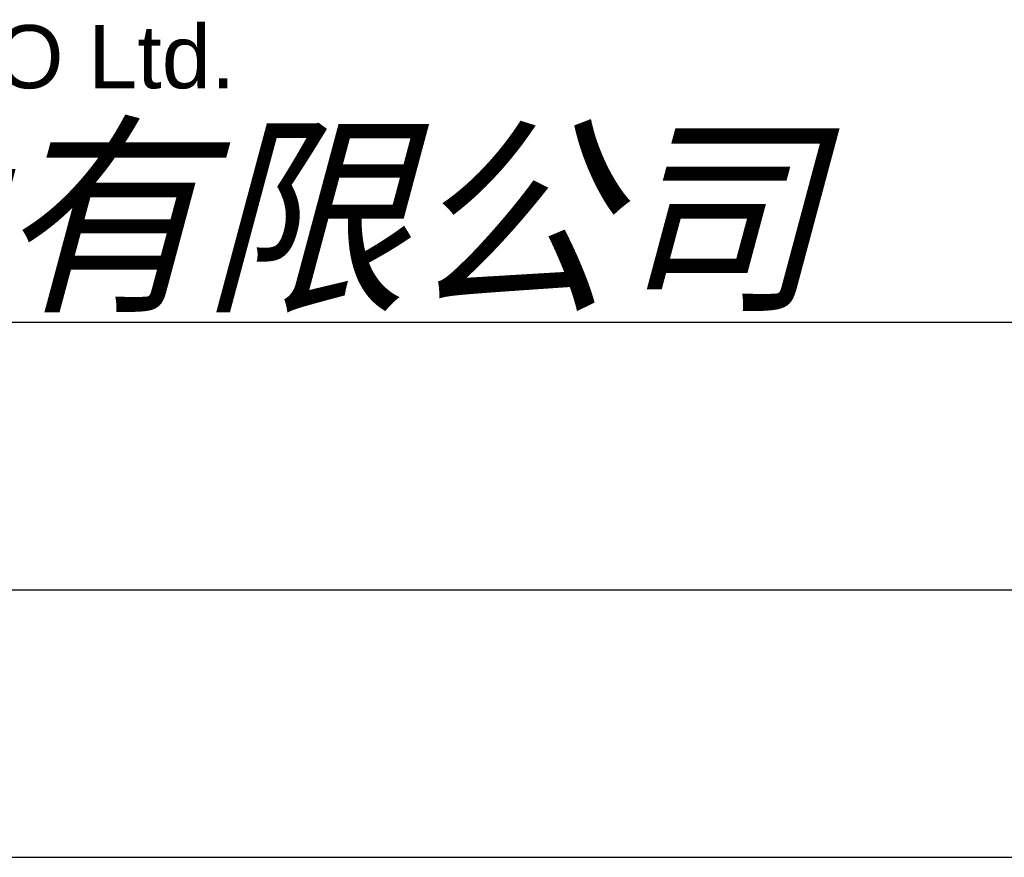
# Model space of a CAD drawing. Header units: millimetres. Extents: x 0 to 420, y 0 to 297.
# Tile 31 of 40: x 334 to 353, y 0 to 16. Entities that reach past the tile are written whole.
import ezdxf

# ---------------------------------------------------------------- set-up
doc = ezdxf.new("R2010")
doc.units = ezdxf.units.MM
doc.header["$LTSCALE"] = 23.1
doc.layers.get('0').update_dxf_attribs({"linetype": 'CONTINUOUS'})
doc.styles.get("Standard").update_dxf_attribs({"font": 'arial.ttf'})
doc.styles.add('TEXTSTYLE_7', font='txt')

# ---------------------------------------------------------------- blocks, each defined once
blk = doc.blocks.new('LOGO_PHASE_NINGBO_BL1', base_point=(320.75, 22.5))
at = {"color": 2, "linetype": 'CONTINUOUS'}
blk.add_text('NINGBO Ltd.', height=1.18052, dxfattribs=at).set_placement((328.484, 14.371))
at = {"color": 2, "linetype": 'CONTINUOUS', "style": 'TEXTSTYLE_7', "oblique": 15}
blk.add_text('宁波菲仕电机技术有限公司', height=2.9513, dxfattribs=at).set_placement((303.042, 10.5))

msp = doc.modelspace()

# ---------------------------------------------------------------- linework, layer by layer
at = {"color": 7, "linetype": 'CONTINUOUS'}
msp.add_line((25, 10), (410, 10), dxfattribs=at)
at = {"color": 2, "linetype": 'CONTINUOUS'}
for p, q in [((20, 5), (415, 5)), ((237.25, 0), (420, 0))]:
    msp.add_line(p, q, dxfattribs=at)

# ---------------------------------------------------------------- block references
msp.add_blockref('LOGO_PHASE_NINGBO_BL1', (320.75, 22.49989), dxfattribs=at)

doc.saveas('drawing.dxf')
